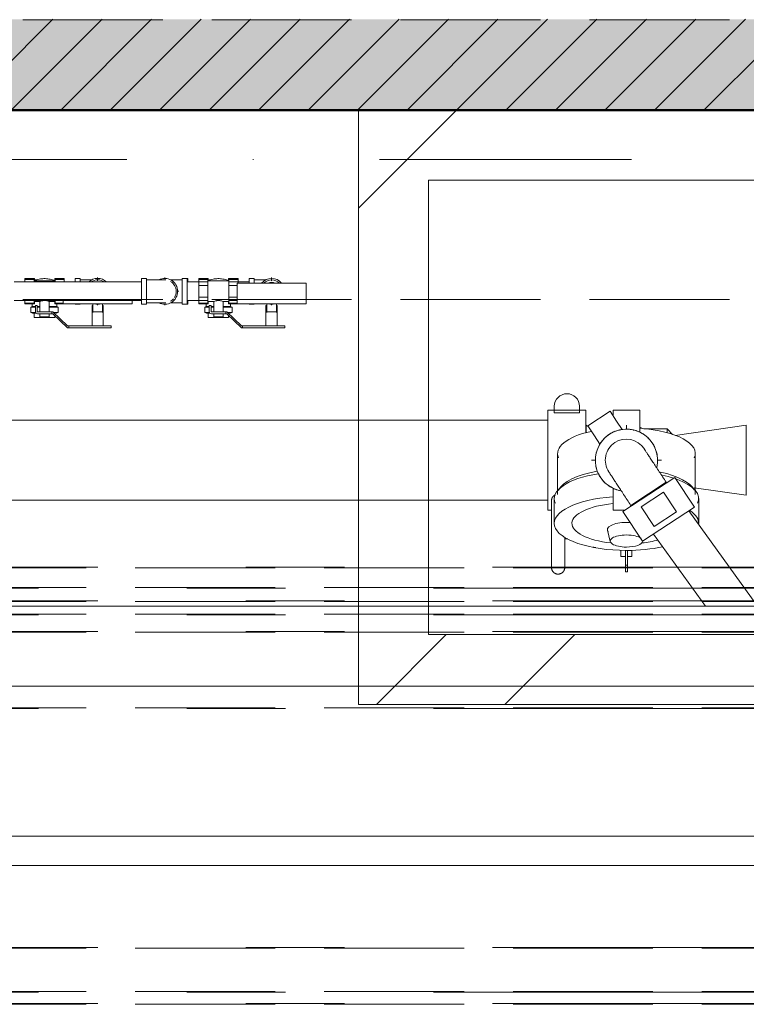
# Model space of a CAD drawing. Header units: centimetres. Extents: x -996 to 7161, y -1849 to 2591.
# Tile 17 of 49: x 1554 to 1658, y -350 to -209. Entities that reach past the tile are written whole.
import ezdxf
from ezdxf.enums import TextEntityAlignment as Align

# ---------------------------------------------------------------- set-up
doc = ezdxf.new("R2010")
doc.units = ezdxf.units.CM
doc.header["$LTSCALE"] = 0.1
doc.header["$MEASUREMENT"] = 0
for name, pattern in [('Krawędzie ukryte', [270, 200, -70]), ('Kropki i Kreski', [720, 360, -180, 0, -180]), ('Przerywana podwójnie', [1093.611073, 529.166651, -211.666656, 141.111112, -211.666656])]:
    doc.linetypes.add(name, pattern=pattern)
for name, color, linetype in [('2_instalacje pompownia.ISTN', 7, 'Continuous'), ('2_stropy.K_IR', 7, 'Continuous'), ('2_ściany wewnętrzne.ISTN', 7, 'Continuous'), ('3_opisy.K_IR', 7, 'Continuous'), ('3_pompownia.K_IR', 7, 'Continuous'), ('4_osie.ISTN', 7, 'Continuous'), ('5_opisy.K_IR', 7, 'Continuous')]:
    doc.layers.add(name, color=color, linetype=linetype)
doc.styles.add('GENERATED_STYLE_1', font='txt')
doc.dimstyles.new('GENERATED_STYLE__5', dxfattribs={"dimtxt": 0.18, "dimasz": 18.24, "dimexe": 0.18, "dimexo": 0.0625, "dimgap": 0.09, "dimtad": 0, "dimtih": 1, "dimtoh": 1, "dimdec": 4, "dimzin": 0, "dimdsep": 46, "dimcen": 0.09, "dimadec": 0, "dimazin": 0, "dimtfac": 1, "dimtdec": 4, "dimtmove": 0, "dimatfit": 3, "dimldrblk": 'ARROWHEAD_5', "dimfxl": 1, "dimtolj": 1, "dimtzin": 0, "dimarcsym": 0})

# ---------------------------------------------------------------- blocks, each defined once
blk = doc.blocks.new('Strop_12_1', base_point=(1602.63, -306.86))
at = {"layer": '2_stropy.K_IR', "linetype": 'Continuous', "lineweight": 0, "true_color": 0x00c600}
h = blk.add_hatch(dxfattribs=at)
h.set_pattern_fill('Podwójny_szraf_1_4_0001', color=92, style=0, pattern_type=2)
h.set_pattern_definition([(45, (0, 0), (-45.962, 45.962), []), (45, (-9.19, 9.19), (-45.962, 45.962), [])])
h.paths.add_polyline_path([(1602.63, -306.86), (1832.63, -306.86), (1832.63, -221.86), (1602.63, -221.86)])
h.paths.add_polyline_path([(1612.63, -231.86), (1822.63, -231.86), (1822.63, -296.86), (1612.63, -296.86)], flags=0)
at = {"layer": '2_stropy.K_IR', "color": 7, "linetype": 'Continuous', "lineweight": 9, "flags": 128}
for points in [[(1602.63, -306.86), (1832.63, -306.86), (1832.63, -221.86), (1602.63, -221.86)], [(1612.63, -231.86), (1822.63, -231.86), (1822.63, -296.86), (1612.63, -296.86)]]:
    blk.add_lwpolyline(points, close=True, dxfattribs=at)
blk = doc.blocks.new('Ściana_14_1', base_point=(1398.32, -221.86))
at = {"layer": '2_ściany wewnętrzne.ISTN', "linetype": 'Continuous', "lineweight": 0, "true_color": 0xffaaaa}
blk.add_hatch(color=21, dxfattribs=at).paths.add_polyline_path([(1398.32, -208.91), (1398.63, -208.91), (1398.63, -221.86), (1834.63, -221.86), (1834.63, -208.86), (1398.32, -208.86)])
h = blk.add_hatch(dxfattribs=at)
h.set_pattern_fill('Bloczki_ceramiczne_0001', color=21, style=0, pattern_type=2)
h.set_pattern_definition([(45, (0, 0), (-3.535534, 3.535534), [])])
h.paths.add_polyline_path([(1398.32, -208.91), (1398.63, -208.91), (1398.63, -221.86), (1834.63, -221.86), (1834.63, -208.86), (1398.32, -208.86)])
at = {"layer": '2_ściany wewnętrzne.ISTN', "color": 8, "linetype": 'Continuous', "lineweight": 50, "flags": 128}
blk.add_lwpolyline([(1398.63, -221.86), (1847.63, -221.86)], dxfattribs=at)
blk = doc.blocks.new('Standardowy znacznik osi[8]_1', base_point=(3832.51, -228.91))
at = {"layer": '4_osie.ISTN', "color": 252, "linetype": 'Kropki i Kreski', "lineweight": 0}
blk.add_line((3732.51, -228.91), (-339.9, -228.91), dxfattribs=at)
at = {"layer": '4_osie.ISTN', "color": 252, "lineweight": 0, "style": 'GENERATED_STYLE_1'}
for tag, p in [('AC_MarkerText_1_1', (-479.9, -226.91)), ('AC_MarkerText_1_0', (3872.51, -226.91))]:
    blk.add_attdef(tag, text='', height=35, rotation=360, dxfattribs=at).set_placement(p, align=Align.MIDDLE_CENTER)
blk = doc.blocks.new('Rura 22[12]_1', base_point=(2103.7, -301.92))
at = {"layer": '2_instalacje pompownia.ISTN', "color": 252, "linetype": 'Przerywana podwójnie', "lineweight": 15}
for p, q in [((1293.7, -296.42), (2103.7, -296.42)), ((2103.7, -307.42), (1293.7, -307.42))]:
    blk.add_line(p, q, dxfattribs=at)
at = {"layer": '2_instalacje pompownia.ISTN', "color": 252, "linetype": 'Krawędzie ukryte', "lineweight": 15}
for p, q in [((2103.7, -296.52), (1293.7, -296.52)), ((2103.7, -307.32), (1293.7, -307.32))]:
    blk.add_line(p, q, dxfattribs=at)
blk = doc.blocks.new('Rura 22[13]_1', base_point=(2103.7, -353.63))
at = {"layer": '2_instalacje pompownia.ISTN', "color": 252, "linetype": 'Przerywana podwójnie', "lineweight": 15}
blk.add_line((1293.7, -349.63), (2103.7, -349.63), dxfattribs=at)
at = {"layer": '2_instalacje pompownia.ISTN', "color": 252, "linetype": 'Krawędzie ukryte', "lineweight": 15}
blk.add_line((2103.7, -349.73), (1293.7, -349.73), dxfattribs=at)
blk = doc.blocks.new('Rura 22[16]_1', base_point=(2103.7, -293.04))
at = {"layer": '2_instalacje pompownia.ISTN', "color": 252, "linetype": 'Przerywana podwójnie', "lineweight": 15}
for p, q in [((1293.7, -292.04), (2103.7, -292.04)), ((2103.7, -294.04), (1293.7, -294.04))]:
    blk.add_line(p, q, dxfattribs=at)
at = {"layer": '2_instalacje pompownia.ISTN', "color": 252, "linetype": 'Krawędzie ukryte', "lineweight": 15}
for p, q in [((2103.7, -292.14), (1293.7, -292.14)), ((2103.7, -293.94), (1293.7, -293.94))]:
    blk.add_line(p, q, dxfattribs=at)
blk = doc.blocks.new('Rura 22[17]_1', base_point=(2103.7, -288.7))
at = {"layer": '2_instalacje pompownia.ISTN', "color": 252, "linetype": 'Przerywana podwójnie', "lineweight": 15}
for p, q in [((1293.7, -287.2), (2103.7, -287.2)), ((2103.7, -290.2), (1293.7, -290.2))]:
    blk.add_line(p, q, dxfattribs=at)
at = {"layer": '2_instalacje pompownia.ISTN', "color": 252, "linetype": 'Krawędzie ukryte', "lineweight": 15}
for p, q in [((2103.7, -287.3), (1293.7, -287.3)), ((2103.7, -290.1), (1293.7, -290.1))]:
    blk.add_line(p, q, dxfattribs=at)
blk = doc.blocks.new('Rura 22[18]_1', base_point=(2103.7, -344.8))
at = {"layer": '2_instalacje pompownia.ISTN', "color": 252, "linetype": 'Przerywana podwójnie', "lineweight": 15}
for p, q in [((1293.7, -341.6), (2103.7, -341.6)), ((2103.7, -348), (1293.7, -348))]:
    blk.add_line(p, q, dxfattribs=at)
at = {"layer": '2_instalacje pompownia.ISTN', "color": 252, "linetype": 'Krawędzie ukryte', "lineweight": 15}
for p, q in [((2103.7, -341.7), (1293.7, -341.7)), ((2103.7, -347.9), (1293.7, -347.9))]:
    blk.add_line(p, q, dxfattribs=at)
blk = doc.blocks.new('ARROWHEAD_5')
at = {"linetype": 'Continuous', "lineweight": 0}
blk.add_hatch(color=0, dxfattribs=at).paths.add_polyline_path([(-1, 0.2679), (0, 0), (-1, -0.2679)])
at = {"color": 0, "linetype": 'Continuous', "lineweight": 0}
blk.add_line((0, 0), (-1, 0), dxfattribs=at)

msp = doc.modelspace()

# ---------------------------------------------------------------- linework, layer by layer
at = {"layer": '3_opisy.K_IR', "color": 252, "linetype": 'Krawędzie ukryte', "lineweight": 15}
for points in [[(3518.63, -208.91), (858.63, -208.91)], [(3518.63, -248.91), (858.63, -248.91)]]:
    msp.add_lwpolyline(points, dxfattribs=at)
at = {"layer": '3_pompownia.K_IR', "color": 7, "linetype": 'Continuous', "lineweight": 0}
for p, q in [((1571.61, -246.42), (1553.39, -246.42)), ((1554.94, -246.06), (1554.94, -245.95)), ((1556.29, -245.95), (1554.94, -245.95)), ((1554.94, -246.43), (1554.94, -246.06)), ((1554.94, -246.06), (1556.24, -246.06)), ((1556.24, -246.06), (1556.24, -246.43)), ((1559.24, -246.28), (1556.24, -246.28)), ((1556.29, -245.95), (1556.29, -246.28)), ((1559.19, -246.28), (1559.19, -245.95)), ((1559.19, -245.95), (1560.54, -245.95)), ((1559.24, -246.42), (1559.24, -246.06)), ((1559.24, -246.06), (1560.54, -246.06)), ((1560.54, -245.95), (1560.54, -246.06)), ((1560.54, -246.06), (1560.54, -246.42)), ((1562.82, -245.91), (1562.13, -245.91)), ((1562.13, -245.91), (1562.13, -246.42)), ((1562.82, -246.42), (1562.82, -245.91)), ((1564.5, -246.12), (1562.82, -246.12)), ((1565.33, -245.91), (1565.33, -245.76)), ((1565.33, -246.28), (1565.33, -245.76)), ((1565.33, -245.91), (1565.33, -245.76)), ((1572.3, -245.91), (1571.61, -245.91)), ((1571.61, -245.91), (1571.61, -247.76)), ((1572.3, -247.76), (1572.3, -245.91)), ((1574.91, -245.91), (1574.91, -245.76)), ((1574.91, -245.91), (1574.91, -245.76)), ((1577.42, -246.12), (1575.74, -246.12)), ((1578.11, -245.91), (1577.42, -245.91)), ((1577.42, -245.91), (1577.42, -247.76)), ((1578.21, -245.91), (1578.11, -245.91)), ((1578.11, -247.76), (1578.11, -245.91)), ((1581.09, -246.42), (1578.11, -246.42)), ((1578.21, -246.42), (1578.21, -245.91)), ((1579.79, -246.06), (1579.79, -245.95)), ((1581.14, -245.95), (1579.79, -245.95)), ((1579.79, -246.91), (1579.79, -246.06)), ((1579.79, -246.06), (1581.09, -246.06)), ((1581.09, -246.06), (1581.09, -246.91)), ((1584.09, -246.28), (1581.09, -246.28)), ((1581.14, -245.95), (1581.14, -246.28)), ((1584.04, -246.28), (1584.04, -245.95)), ((1584.04, -245.95), (1585.39, -245.95)), ((1584.09, -246.91), (1584.09, -246.06)), ((1584.09, -246.06), (1585.39, -246.06)), ((1586.99, -246.42), (1584.09, -246.42)), ((1585.39, -245.95), (1585.39, -246.06)), ((1585.39, -246.06), (1585.39, -246.58)), ((1587.68, -245.91), (1586.99, -245.91)), ((1586.99, -245.91), (1586.99, -246.58)), ((1587.68, -246.58), (1587.68, -245.91)), ((1589.36, -246.12), (1587.68, -246.12)), ((1590.19, -245.91), (1590.19, -245.76)), ((1590.19, -246.28), (1590.19, -245.76)), ((1590.19, -245.91), (1590.19, -245.76)), ((1571.61, -247.76), (1571.61, -249.61)), ((1572.3, -249.61), (1572.3, -247.76)), ((1576.76, -247.76), (1576.91, -247.76)), ((1577.42, -247.76), (1577.42, -249.61)), ((1578.11, -249.61), (1578.11, -247.76)), ((1579.79, -248.61), (1579.79, -246.91)), ((1579.79, -246.91), (1581.09, -246.91)), ((1581.09, -246.91), (1581.09, -247.75)), ((1581.09, -247.76), (1581.09, -248.61)), ((1584.09, -247.75), (1584.09, -246.91)), ((1584.09, -246.91), (1585.26, -246.91)), ((1584.09, -248.61), (1584.09, -247.76)), ((1595.12, -246.58), (1585.26, -246.58)), ((1585.26, -246.58), (1585.26, -249.53)), ((1595.12, -249.53), (1595.12, -246.58)), ((1553.39, -249.09), (1571.61, -249.09)), ((1554.94, -249.46), (1554.94, -249.09)), ((1556.24, -249.08), (1556.24, -249.46)), ((1556.24, -249.23), (1557.06, -249.23)), ((1556.29, -249.23), (1556.29, -249.56)), ((1557.06, -249.23), (1557.06, -250.71)), ((1558.41, -249.23), (1559.24, -249.23)), ((1558.41, -250.71), (1558.41, -249.23)), ((1559.19, -249.56), (1559.19, -249.23)), ((1559.24, -249.46), (1559.24, -249.09)), ((1560.41, -249.09), (1560.41, -249.53)), ((1570.26, -249.53), (1570.26, -249.09)), ((1578.11, -249.09), (1581.09, -249.09)), ((1578.21, -249.61), (1578.21, -249.09)), ((1579.79, -249.46), (1579.79, -248.61)), ((1579.79, -248.61), (1581.09, -248.61)), ((1581.09, -248.61), (1581.09, -249.46)), ((1581.09, -249.23), (1581.92, -249.23)), ((1581.14, -249.23), (1581.14, -249.56)), ((1581.92, -249.23), (1581.92, -250.71)), ((1583.27, -249.23), (1584.09, -249.23)), ((1583.27, -250.71), (1583.27, -249.23)), ((1584.04, -249.56), (1584.04, -249.23)), ((1584.09, -249.46), (1584.09, -248.61)), ((1584.09, -248.61), (1585.26, -248.61)), ((1584.09, -249.09), (1585.26, -249.09)), ((1554.94, -249.46), (1556.24, -249.46)), ((1554.94, -249.56), (1554.94, -249.46)), ((1554.94, -249.56), (1556.29, -249.56)), ((1555.99, -249.91), (1555.79, -250.03)), ((1555.79, -250.03), (1555.79, -250.81)), ((1555.79, -250.03), (1556.42, -250.03)), ((1555.99, -249.56), (1555.99, -249.91)), ((1556.38, -249.91), (1555.99, -249.91)), ((1556.69, -249.81), (1556.44, -249.81)), ((1556.44, -249.81), (1556.44, -250.66)), ((1556.64, -250.03), (1557.01, -250.03)), ((1557.02, -249.91), (1556.65, -249.91)), ((1556.69, -250.66), (1556.69, -249.81)), ((1559.48, -249.91), (1558.45, -249.91)), ((1558.46, -250.03), (1559.68, -250.03)), ((1560.54, -249.56), (1559.19, -249.56)), ((1559.24, -249.46), (1560.41, -249.46)), ((1559.48, -249.91), (1559.48, -249.56)), ((1559.68, -250.03), (1559.48, -249.91)), ((1559.68, -250.81), (1559.68, -250.03)), ((1560.41, -249.53), (1570.26, -249.53)), ((1562.13, -249.54), (1562.13, -249.61)), ((1562.13, -249.61), (1562.82, -249.61)), ((1562.82, -249.61), (1562.82, -249.54)), ((1564.53, -250.66), (1564.53, -249.81)), ((1564.67, -249.81), (1564.53, -249.81)), ((1564.66, -249.53), (1564.66, -250.81)), ((1565.33, -249.76), (1565.33, -249.53)), ((1565.33, -249.76), (1565.33, -249.61)), ((1565.33, -249.76), (1565.33, -249.61)), ((1566.13, -249.81), (1565.99, -249.81)), ((1566.01, -250.81), (1566.01, -249.53)), ((1566.13, -249.81), (1566.13, -250.66)), ((1571.61, -249.61), (1572.3, -249.61)), ((1574.91, -249.76), (1574.91, -249.61)), ((1574.91, -249.76), (1574.91, -249.61)), ((1575.74, -249.4), (1577.42, -249.4)), ((1577.42, -249.61), (1578.11, -249.61)), ((1578.11, -249.61), (1578.21, -249.61)), ((1579.79, -249.46), (1581.09, -249.46)), ((1579.79, -249.56), (1579.79, -249.46)), ((1579.79, -249.56), (1581.14, -249.56)), ((1580.85, -249.91), (1580.64, -250.03)), ((1580.64, -250.03), (1580.64, -250.81)), ((1580.64, -250.03), (1581.28, -250.03)), ((1580.85, -249.56), (1580.85, -249.91)), ((1581.24, -249.91), (1580.85, -249.91)), ((1581.54, -249.81), (1581.29, -249.81)), ((1581.29, -249.81), (1581.29, -250.66)), ((1581.49, -250.03), (1581.87, -250.03)), ((1581.87, -249.91), (1581.51, -249.91)), ((1581.54, -250.66), (1581.54, -249.81)), ((1584.33, -249.91), (1583.31, -249.91)), ((1583.32, -250.03), (1584.54, -250.03)), ((1585.39, -249.56), (1584.04, -249.56)), ((1584.09, -249.46), (1585.26, -249.46)), ((1584.33, -249.91), (1584.33, -249.56)), ((1584.54, -250.03), (1584.33, -249.91)), ((1584.54, -250.81), (1584.54, -250.03)), ((1585.26, -249.53), (1595.12, -249.53)), ((1586.99, -249.54), (1586.99, -249.61)), ((1586.99, -249.61), (1587.68, -249.61)), ((1587.68, -249.61), (1587.68, -249.54)), ((1589.39, -250.66), (1589.39, -249.81)), ((1589.53, -249.81), (1589.39, -249.81)), ((1589.52, -249.53), (1589.52, -250.81)), ((1590.19, -249.76), (1590.19, -249.53)), ((1590.19, -249.76), (1590.19, -249.61)), ((1590.19, -249.76), (1590.19, -249.61)), ((1590.99, -249.81), (1590.85, -249.81)), ((1590.87, -250.81), (1590.87, -249.53)), ((1590.99, -249.81), (1590.99, -250.66)), ((1555.79, -250.81), (1556.27, -250.97)), ((1555.79, -250.81), (1556.46, -250.81)), ((1556.27, -251.51), (1556.27, -250.9)), ((1557.74, -251.51), (1556.27, -251.51)), ((1558.79, -250.71), (1556.74, -250.71)), ((1556.74, -250.96), (1558.79, -250.96)), ((1557.06, -250.96), (1557.06, -251.41)), ((1557.06, -251.41), (1558.41, -251.41)), ((1557.74, -251.41), (1557.74, -251.51)), ((1559.2, -251.51), (1557.74, -251.51)), ((1558.41, -251.41), (1558.41, -250.96)), ((1558.94, -250.71), (1558.79, -250.71)), ((1558.79, -250.71), (1558.79, -250.96)), ((1558.79, -250.96), (1558.79, -250.71)), ((1558.79, -250.96), (1558.94, -250.96)), ((1561.04, -252.71), (1558.94, -250.71)), ((1558.94, -250.96), (1561.04, -252.96)), ((1559.06, -250.81), (1559.68, -250.81)), ((1559.2, -251.2), (1559.2, -251.51)), ((1559.21, -250.97), (1559.68, -250.81)), ((1564.53, -250.71), (1564.53, -250.66)), ((1564.53, -252.71), (1564.53, -250.71)), ((1566.13, -250.71), (1564.53, -250.71)), ((1566.13, -250.66), (1566.13, -250.71)), ((1566.13, -250.71), (1566.13, -252.71)), ((1580.64, -250.81), (1581.13, -250.97)), ((1580.64, -250.81), (1581.31, -250.81)), ((1581.13, -251.51), (1581.13, -250.9)), ((1582.59, -251.51), (1581.13, -251.51)), ((1583.64, -250.71), (1581.59, -250.71)), ((1581.59, -250.96), (1583.64, -250.96)), ((1581.92, -250.96), (1581.92, -251.41)), ((1581.92, -251.41), (1583.27, -251.41)), ((1582.59, -251.41), (1582.59, -251.51)), ((1584.05, -251.51), (1582.59, -251.51)), ((1583.27, -251.41), (1583.27, -250.96)), ((1583.79, -250.71), (1583.64, -250.71)), ((1583.64, -250.71), (1583.64, -250.96)), ((1583.64, -250.96), (1583.64, -250.71)), ((1583.64, -250.96), (1583.79, -250.96)), ((1585.9, -252.71), (1583.79, -250.71)), ((1583.79, -250.96), (1585.9, -252.96)), ((1583.92, -250.81), (1584.54, -250.81)), ((1584.05, -250.97), (1584.54, -250.81)), ((1584.05, -251.2), (1584.05, -251.51)), ((1589.39, -250.71), (1589.39, -250.66)), ((1589.39, -252.71), (1589.39, -250.71)), ((1590.99, -250.71), (1589.39, -250.71)), ((1590.99, -250.66), (1590.99, -250.71)), ((1590.99, -250.71), (1590.99, -252.71)), ((1561.19, -252.71), (1561.04, -252.71)), ((1561.04, -252.96), (1561.19, -252.96)), ((1561.19, -252.96), (1561.19, -252.71)), ((1567.24, -252.71), (1561.19, -252.71)), ((1561.19, -252.71), (1561.19, -252.96)), ((1561.19, -252.96), (1567.24, -252.96)), ((1567.24, -252.96), (1567.24, -252.71)), ((1586.05, -252.71), (1585.9, -252.71)), ((1585.9, -252.96), (1586.05, -252.96)), ((1586.05, -252.96), (1586.05, -252.71)), ((1592.09, -252.71), (1586.05, -252.71)), ((1586.05, -252.71), (1586.05, -252.96)), ((1586.05, -252.96), (1592.09, -252.96)), ((1592.09, -252.96), (1592.09, -252.71)), ((1630.59, -264.2), (1630.59, -265.15)), ((1634.2, -265.15), (1634.2, -264.2)), ((1635.1, -264.77), (1629.69, -264.77)), ((1629.69, -279.07), (1629.69, -264.77)), ((1630.59, -265.15), (1634.2, -265.15)), ((1635.1, -264.77), (1635.1, -267.98)), ((1638.57, -264.9), (1635.39, -266.99)), ((1639.5, -266.32), (1638.57, -264.9)), ((1642.81, -264.77), (1639, -264.77)), ((1639, -264.77), (1639, -265.55)), ((1642.81, -266.47), (1642.81, -264.77)), ((1629.69, -266.21), (1542.28, -266.21)), ((1635.43, -267.07), (1635.15, -266.92)), ((1635.15, -266.92), (1635.15, -267.9)), ((1635.39, -266.99), (1636.32, -268.41)), ((1639.5, -266.32), (1640.29, -267.52)), ((1640.91, -267.51), (1640.91, -266.92)), ((1642.81, -266.47), (1642.81, -267.91)), ((1646.71, -267.42), (1643.39, -267.42)), ((1647.49, -268.24), (1646.71, -267.42)), ((1646.71, -267.42), (1646.71, -267.99)), ((1658.01, -266.92), (1647.85, -268.4)), ((1658.01, -266.92), (1658.01, -276.92)), ((1637.11, -269.61), (1636.32, -268.41)), ((1631.06, -270.95), (1631.06, -276.83)), ((1650.75, -276.83), (1650.75, -270.95)), ((1635.91, -271.92), (1636.49, -271.92)), ((1645.33, -271.92), (1645.91, -271.92)), ((1647.84, -274.39), (1644.13, -276.83)), ((1650.63, -278.63), (1647.84, -274.39)), ((1631.54, -275.7), (1631.08, -276.23)), ((1639, -277.38), (1639, -275.94)), ((1646.58, -275.07), (1644.06, -276.72)), ((1644.06, -276.72), (1646.58, -275.07)), ((1646.65, -275.17), (1646.58, -275.07)), ((1650.73, -276.23), (1650.28, -275.7)), ((1650.6, -275.85), (1658.01, -276.92)), ((1630.59, -277.41), (1630.59, -280.95)), ((1639, -277.38), (1639, -279.07)), ((1644.13, -276.83), (1640.41, -279.27)), ((1644.06, -276.72), (1641.54, -278.38)), ((1641.54, -278.38), (1644.06, -276.72)), ((1646.18, -276.49), (1643, -278.58)), ((1648.04, -279.32), (1646.18, -276.49)), ((1651.23, -280.95), (1651.23, -277.41)), ((1542.28, -277.64), (1629.69, -277.64)), ((1641.54, -278.38), (1641.61, -278.48)), ((1643, -278.58), (1644.86, -281.41)), ((1646.92, -281.07), (1650.63, -278.63)), ((1629.69, -279.07), (1630.19, -279.07)), ((1639, -279.07), (1640.71, -279.07)), ((1640.41, -279.27), (1643.2, -283.51)), ((1644.86, -281.41), (1648.04, -279.32)), ((1659.65, -292.79), (1649.83, -279.16)), ((1643.2, -283.51), (1646.92, -281.07)), ((1638.19, -281.93), (1638.6, -283.55)), ((1644.79, -282.47), (1652.22, -292.79)), ((1632.09, -283.14), (1632.55, -283.14)), ((1636.2, -284.4), (1636.2, -284.32)), ((1636.53, -284.4), (1636.2, -284.4)), ((1640.12, -284.76), (1640.12, -285.67)), ((1640.12, -285.67), (1640.7, -285.67)), ((1640.75, -286.94), (1640.75, -284.8)), ((1641.07, -284.8), (1641.07, -286.94)), ((1641.11, -285.67), (1641.69, -285.67)), ((1641.69, -285.67), (1641.69, -284.76)), ((1640.75, -287.89), (1640.75, -286.94)), ((1641.07, -286.94), (1640.75, -286.94)), ((1641.07, -286.94), (1641.07, -287.89)), ((1641.07, -287.89), (1640.75, -287.89)), ((2038.11, -292.79), (1521.1, -292.79)), ((1521.1, -304.22), (2038.11, -304.22)), ((1840.1, -325.68), (1547.3, -325.68)), ((1547.3, -329.9), (1840.1, -329.9))]:
    msp.add_line(p, q, dxfattribs=at)
at = {"layer": '3_pompownia.K_IR', "color": 7, "linetype": 'Continuous', "lineweight": 0, "flags": 128}
for points in [[(1556.29, -246.2), (1556.45, -246.14), (1556.62, -246.1), (1556.79, -246.06), (1556.96, -246.02), (1557.14, -245.99), (1557.31, -245.97), (1557.49, -245.96), (1557.66, -245.95), (1557.84, -245.95), (1558.01, -245.96), (1558.19, -245.98), (1558.36, -246), (1558.54, -246.03), (1558.71, -246.06), (1558.88, -246.1), (1559.05, -246.15), (1559.19, -246.2)], [(1574.91, -246.12), (1574.9, -246.12), (1574.9, -246.12), (1574.89, -246.12), (1574.87, -246.12), (1574.85, -246.12), (1574.83, -246.12), (1574.8, -246.12), (1574.77, -246.12), (1574.74, -246.12), (1574.7, -246.12), (1574.66, -246.12), (1574.61, -246.12), (1574.56, -246.12), (1574.51, -246.12), (1574.45, -246.12), (1574.39, -246.12), (1574.32, -246.12), (1574.26, -246.12), (1574.19, -246.12), (1574.11, -246.12), (1574.04, -246.12), (1573.96, -246.12), (1573.88, -246.12), (1573.79, -246.12), (1573.71, -246.12), (1573.62, -246.12), (1573.53, -246.12), (1573.43, -246.12), (1573.34, -246.12), (1573.24, -246.12), (1573.14, -246.12), (1573.04, -246.12), (1572.94, -246.12), (1572.84, -246.12), (1572.74, -246.12), (1572.64, -246.12), (1572.53, -246.12), (1572.43, -246.12), (1572.32, -246.12), (1572.3, -246.12)], [(1581.14, -246.2), (1581.31, -246.14), (1581.48, -246.1), (1581.65, -246.06), (1581.82, -246.02), (1581.99, -245.99), (1582.17, -245.97), (1582.34, -245.96), (1582.52, -245.95), (1582.7, -245.95), (1582.87, -245.96), (1583.05, -245.98), (1583.22, -246), (1583.39, -246.03), (1583.56, -246.06), (1583.74, -246.1), (1583.9, -246.15), (1584.04, -246.2)], [(1557.06, -249.23), (1557.1, -249.21), (1557.22, -249.17), (1557.3, -249.14), (1557.4, -249.11), (1557.45, -249.1), (1557.5, -249.09)], [(1557.95, -249.09), (1558.05, -249.11), (1558.11, -249.12), (1558.17, -249.14), (1558.27, -249.17), (1558.35, -249.2), (1558.41, -249.23)], [(1581.92, -249.23), (1581.96, -249.21), (1582.08, -249.17), (1582.16, -249.14), (1582.25, -249.11), (1582.31, -249.1), (1582.36, -249.09), (1582.47, -249.07), (1582.55, -249.07), (1582.62, -249.07), (1582.7, -249.07), (1582.77, -249.08), (1582.91, -249.11), (1582.97, -249.12), (1583.03, -249.14), (1583.13, -249.17), (1583.2, -249.2), (1583.27, -249.23)], [(1572.3, -249.4), (1572.4, -249.4), (1572.5, -249.4), (1572.61, -249.4), (1572.71, -249.4), (1572.81, -249.4), (1572.92, -249.4), (1573.02, -249.4), (1573.12, -249.4), (1573.21, -249.4), (1573.31, -249.4), (1573.41, -249.4), (1573.5, -249.4), (1573.59, -249.4), (1573.68, -249.4), (1573.77, -249.4), (1573.85, -249.4), (1573.94, -249.4), (1574.02, -249.4), (1574.09, -249.4), (1574.17, -249.4), (1574.24, -249.4), (1574.31, -249.4), (1574.37, -249.4), (1574.43, -249.4), (1574.49, -249.4), (1574.55, -249.4), (1574.6, -249.4), (1574.64, -249.4), (1574.69, -249.4), (1574.73, -249.4), (1574.76, -249.4), (1574.8, -249.4), (1574.82, -249.4), (1574.85, -249.4), (1574.87, -249.4), (1574.88, -249.4), (1574.89, -249.4), (1574.9, -249.4), (1574.91, -249.4)], [(1556.27, -250.9), (1556.62, -250.95)], [(1556.88, -250.97), (1557.01, -250.97)], [(1558.46, -250.97), (1558.59, -250.97)], [(1581.13, -250.9), (1581.48, -250.95)], [(1581.73, -250.97), (1581.87, -250.97)], [(1583.31, -250.97), (1583.45, -250.97)], [(1646.58, -275.07), (1646.45, -274.87), (1646.33, -274.68), (1646.2, -274.49), (1646.08, -274.3), (1645.95, -274.11), (1645.83, -273.93), (1645.71, -273.74), (1645.59, -273.56), (1645.47, -273.38), (1645.35, -273.2), (1645.24, -273.02), (1645.12, -272.85), (1645.01, -272.68), (1644.91, -272.52), (1644.8, -272.36), (1644.7, -272.2), (1644.6, -272.05), (1644.5, -271.9), (1644.41, -271.76), (1644.32, -271.62), (1644.23, -271.49), (1644.15, -271.37), (1644.07, -271.25), (1644, -271.14), (1643.93, -271.03), (1643.86, -270.93), (1643.8, -270.83), (1643.74, -270.75), (1643.69, -270.67), (1643.64, -270.59), (1643.6, -270.53), (1643.56, -270.47), (1643.53, -270.42), (1643.5, -270.37), (1643.47, -270.34), (1643.45, -270.31), (1643.44, -270.29), (1643.43, -270.27), (1643.43, -270.27)], [(1638.39, -273.58), (1638.39, -273.58), (1638.4, -273.59), (1638.41, -273.61), (1638.43, -273.64), (1638.45, -273.68), (1638.48, -273.72), (1638.51, -273.77), (1638.55, -273.82), (1638.59, -273.89), (1638.63, -273.96), (1638.69, -274.04), (1638.74, -274.12), (1638.8, -274.21), (1638.87, -274.31), (1638.94, -274.42), (1639.01, -274.53), (1639.09, -274.65), (1639.17, -274.77), (1639.25, -274.9), (1639.34, -275.03), (1639.43, -275.18), (1639.53, -275.32), (1639.63, -275.47), (1639.73, -275.63), (1639.83, -275.79), (1639.94, -275.95), (1640.05, -276.12), (1640.16, -276.29), (1640.28, -276.46), (1640.39, -276.64), (1640.51, -276.82), (1640.63, -277), (1640.75, -277.19), (1640.88, -277.37), (1641, -277.56), (1641.13, -277.75), (1641.25, -277.94), (1641.38, -278.13), (1641.5, -278.33), (1641.54, -278.38)], [(1630.19, -277.73), (1630.19, -277.69), (1630.19, -277.65), (1630.19, -277.61), (1630.2, -277.58), (1630.21, -277.54), (1630.22, -277.5), (1630.23, -277.46), (1630.24, -277.43), (1630.25, -277.39), (1630.26, -277.36), (1630.28, -277.32), (1630.3, -277.29), (1630.31, -277.25), (1630.33, -277.22), (1630.35, -277.19), (1630.38, -277.16), (1630.4, -277.13), (1630.42, -277.1), (1630.45, -277.07), (1630.48, -277.04), (1630.5, -277.02), (1630.53, -276.99), (1630.56, -276.97), (1630.59, -276.95), (1630.63, -276.93), (1630.66, -276.91), (1630.69, -276.89), (1630.73, -276.87)], [(1630.19, -278.14), (1630.19, -278.07), (1630.19, -278), (1630.19, -277.94), (1630.19, -277.89), (1630.19, -277.84), (1630.19, -277.81), (1630.19, -277.78), (1630.19, -277.75), (1630.19, -277.74), (1630.19, -277.73), (1630.19, -277.73)], [(1630.19, -277.73), (1630.19, -277.73), (1630.19, -277.74), (1630.19, -277.76), (1630.19, -277.79), (1630.19, -277.82), (1630.19, -277.86), (1630.19, -277.91), (1630.19, -277.97), (1630.19, -278.03), (1630.19, -278.1), (1630.19, -278.18), (1630.19, -278.27), (1630.19, -278.36), (1630.19, -278.46), (1630.19, -278.56), (1630.19, -278.67), (1630.19, -278.79), (1630.19, -278.91), (1630.19, -279.04), (1630.19, -279.17), (1630.19, -279.31), (1630.19, -279.46), (1630.19, -279.61), (1630.19, -279.76), (1630.19, -279.92), (1630.19, -280.08), (1630.19, -280.25), (1630.19, -280.42), (1630.19, -280.59), (1630.19, -280.76), (1630.19, -280.94), (1630.19, -281.12), (1630.19, -281.31), (1630.19, -281.49), (1630.19, -281.68), (1630.19, -281.87), (1630.19, -282.06), (1630.19, -282.25), (1630.19, -282.44), (1630.19, -282.63), (1630.19, -282.82), (1630.19, -283.01), (1630.19, -283.2), (1630.19, -283.39), (1630.19, -283.57), (1630.19, -283.76), (1630.19, -283.94), (1630.19, -284.12), (1630.19, -284.3), (1630.19, -284.47), (1630.19, -284.64), (1630.19, -284.81), (1630.19, -284.98), (1630.19, -285.14), (1630.19, -285.29), (1630.19, -285.44), (1630.19, -285.59), (1630.19, -285.73), (1630.19, -285.87), (1630.19, -286), (1630.19, -286.13), (1630.19, -286.25), (1630.19, -286.36), (1630.19, -286.47), (1630.19, -286.57), (1630.19, -286.67), (1630.19, -286.75), (1630.19, -286.84), (1630.19, -286.91), (1630.19, -286.98), (1630.19, -287.04), (1630.19, -287.09), (1630.19, -287.14), (1630.19, -287.17), (1630.19, -287.21), (1630.19, -287.23), (1630.19, -287.24), (1630.19, -287.25), (1630.19, -287.25)], [(1632.09, -287.25), (1632.09, -287.25), (1632.09, -287.24), (1632.09, -287.22), (1632.09, -287.19), (1632.09, -287.16), (1632.09, -287.12), (1632.09, -287.07), (1632.09, -287.01), (1632.09, -286.95), (1632.09, -286.88), (1632.09, -286.8), (1632.09, -286.71), (1632.09, -286.62), (1632.09, -286.53), (1632.09, -286.42), (1632.09, -286.31), (1632.09, -286.19), (1632.09, -286.07), (1632.09, -285.94), (1632.09, -285.81), (1632.09, -285.67), (1632.09, -285.52), (1632.09, -285.38), (1632.09, -285.22), (1632.09, -285.06), (1632.09, -284.9), (1632.09, -284.74), (1632.09, -284.57), (1632.09, -284.39), (1632.09, -284.22), (1632.09, -284.04), (1632.09, -283.86), (1632.09, -283.67), (1632.09, -283.49), (1632.09, -283.3), (1632.09, -283.11), (1632.09, -282.93)], [(1630.19, -287.25), (1630.19, -287.25), (1630.19, -287.24), (1630.19, -287.22), (1630.19, -287.19), (1630.19, -287.16), (1630.19, -287.12), (1630.19, -287.07), (1630.19, -287.01), (1630.19, -286.95), (1630.19, -286.88)], [(1632.09, -287.25), (1632.09, -287.29), (1632.09, -287.33), (1632.09, -287.37), (1632.08, -287.4), (1632.07, -287.44), (1632.07, -287.48), (1632.06, -287.52), (1632.04, -287.55), (1632.03, -287.59), (1632.02, -287.62), (1632, -287.66), (1631.99, -287.69), (1631.97, -287.73), (1631.95, -287.76), (1631.93, -287.79), (1631.9, -287.82), (1631.88, -287.85), (1631.86, -287.88), (1631.83, -287.91), (1631.8, -287.94), (1631.78, -287.96), (1631.75, -287.99), (1631.72, -288.01), (1631.69, -288.03), (1631.66, -288.05), (1631.62, -288.07), (1631.59, -288.09), (1631.56, -288.11), (1631.52, -288.13), (1631.49, -288.14), (1631.45, -288.15), (1631.41, -288.17), (1631.38, -288.18), (1631.34, -288.18), (1631.3, -288.19), (1631.26, -288.2), (1631.23, -288.2), (1631.19, -288.2), (1631.15, -288.21), (1631.11, -288.2), (1631.07, -288.2), (1631.04, -288.2), (1631, -288.19), (1630.96, -288.19), (1630.92, -288.18), (1630.89, -288.17), (1630.85, -288.16), (1630.81, -288.15), (1630.78, -288.13), (1630.74, -288.12), (1630.71, -288.1), (1630.68, -288.08), (1630.64, -288.07), (1630.61, -288.04), (1630.58, -288.02), (1630.55, -288), (1630.52, -287.98), (1630.49, -287.95), (1630.46, -287.92), (1630.44, -287.9), (1630.41, -287.87), (1630.39, -287.84), (1630.37, -287.81), (1630.34, -287.78), (1630.32, -287.74), (1630.31, -287.71), (1630.29, -287.68), (1630.27, -287.64), (1630.26, -287.61), (1630.24, -287.57), (1630.23, -287.54), (1630.22, -287.5), (1630.21, -287.46), (1630.2, -287.42), (1630.2, -287.39), (1630.19, -287.35), (1630.19, -287.31), (1630.19, -287.27), (1630.19, -287.25)], [(1632.09, -286.84), (1632.09, -286.91), (1632.09, -286.98), (1632.09, -287.04), (1632.09, -287.09), (1632.09, -287.14), (1632.09, -287.17), (1632.09, -287.21), (1632.09, -287.23), (1632.09, -287.24), (1632.09, -287.25), (1632.09, -287.25)]]:
    msp.add_lwpolyline(points, dxfattribs=at)
at = {"layer": '3_pompownia.K_IR', "color": 7, "linetype": 'Continuous', "lineweight": 0}
for centre, radius, start, end in [((1565.33, -247.76), 1.85, 46.2935, 133.7065), ((1565.33, -247.76), 1.64, 55.0054, 124.9946), ((1574.91, -247.76), 1.85, 0, 117.8787), ((1574.91, -247.76), 1.64, 83.5439, 94.2618), ((1574.91, -247.76), 1.64, 0, 60), ((1590.19, -247.76), 1.85, 39.702, 140.298), ((1590.19, -247.76), 1.64, 45.7577, 134.2423), ((1574.91, -247.76), 1.85, 242.7476, 0), ((1574.91, -247.76), 1.64, 328.3814, 0), ((1590.19, -247.76), 1.29, 66.4772, 113.5228), ((1574.91, -247.76), 1.64, 300, 320), ((1565.33, -247.76), 1.85, 255, 285), ((1574.91, -247.76), 1.64, 265.3011, 276.4561), ((1590.19, -247.76), 1.85, 255, 285), ((1556.74, -250.66), 0.3, 180, 270), ((1556.74, -250.66), 0.05, 180, 270), ((1581.59, -250.66), 0.3, 180, 270), ((1581.59, -250.66), 0.05, 180, 270), ((1632.4, -264.2), 1.8, 0, 180), ((1640.91, -271.92), 4.45, 346.2248, 123.2915), ((1640.91, -271.92), 4.45, 97.9145, 104.8395), ((1640.91, -271.92), 4.45, 99.1368, 102.0509), ((1640.91, -271.92), 4.44, 96.7598, 100.2916), ((1640.91, -271.92), 4.45, 90, 91.8367), ((1640.91, -271.92), 4.44, 90, 91.6589), ((1640.91, -271.92), 4.45, 84.1368, 90), ((1640.91, -271.92), 4.44, 80.974, 90), ((1640.91, -271.92), 5.08, 63.1203, 67.7755), ((1640.91, -271.92), 4.45, 123.2915, 260.3582), ((1640.91, -271.92), 4.45, 123.2915, 137.2601), ((1640.91, -271.92), 4.45, 135.4502, 136.6589), ((1640.91, -271.92), 4.45, 129.1368, 132.3103), ((1640.91, -271.92), 4.45, 109.3229, 123.2915), ((1640.91, -271.92), 4.45, 114.1368, 116.5135), ((1640.91, -271.92), 4.44, 111.2162, 112.9801), ((1640.91, -271.92), 3.02, 33.2915, 123.2915), ((1640.91, -271.92), 3.02, 33.2915, 123.2915), ((1640.91, -271.92), 4.44, 76.0314, 77.3115), ((1640.91, -271.92), 4.45, 69.1368, 76.6589), ((1640.91, -271.92), 4.44, 64.6231, 71.5481), ((1640.91, -271.92), 4.45, 54.1368, 61.6589), ((1640.91, -271.92), 4.44, 39.1368, 46.6589), ((1640.91, -271.92), 4.45, 159.1368, 166.6589), ((1640.91, -271.92), 4.45, 144.1368, 151.6589), ((1640.91, -271.92), 4.45, 141.7434, 148.6684), ((1640.91, -271.92), 3.02, 123.2915, 213.2915), ((1640.91, -271.92), 3.02, 123.2915, 213.2915), ((1640.91, -271.92), 4.45, 24.1368, 31.6589), ((1640.91, -271.92), 4.45, 174.1368, 181.6589), ((1640.91, -271.92), 4.45, 9.1368, 16.6589), ((1640.91, -271.92), 4.45, 189.1368, 196.6589), ((1640.91, -271.92), 4.44, 354.1368, 1.6589), ((1640.91, -271.92), 4.44, 204.1368, 211.6589), ((1640.91, -271.92), 4.45, 219.1368, 226.4821), ((1640.91, -271.92), 4.45, 234.7375, 241.6589), ((1640.91, -271.92), 4.45, 244.6231, 251.5481), ((1640.91, -271.92), 4.44, 249.1368, 256.6589), ((1640.91, -271.92), 4.45, 256.0314, 257.3115)]:
    msp.add_arc(centre, radius, start, end, dxfattribs=at)
for centre, major_axis, start_param, end_param in [((1640.91, -270.95), (9.84, 0), 6.108652, 7.656446), ((1640.91, -270.95), (9.84, 0), 2.108739, 3.316126), ((1640.91, -277.41), (10.32, 0), 1.968687, 3.316126), ((1640.91, -276.83), (9.84, 0), 2.008896, 2.96706), ((1640.91, -276.83), (9.84, 0), 0.174533, 1.058803), ((1640.91, -277.41), (10.32, 0), 0.853517, 1.051947), ((1640.91, -277.41), (10.32, 0), 6.108652, 7.082653), ((1640.91, -280.95), (10.32, 0), 1.759192, 4.712389), ((1640.91, -280.95), (7.79, 0), 1.821817, 4.422524), ((1640.91, -280.95), (10.32, 0), 6.247106, 6.783452), ((1640.91, -281.83), (2.73, 0), 1.570796, 3.455752), ((1640.91, -281.83), (2.73, 0), 1.351012, 1.570796), ((1640.91, -283.47), (2.31, 0), 1.570796, 4.712389), ((1640.91, -283.47), (2.31, 0), 0.442712, 1.570796), ((1640.91, -283.47), (2.31, 0), 4.712389, 6.258055), ((1640.91, -280.95), (10.32, 0), 4.712389, 5.238333), ((1640.91, -280.95), (7.79, 0), 5.002254, 5.327963)]:
    msp.add_ellipse(centre, major_axis=major_axis, ratio=0.374607, start_param=start_param, end_param=end_param, dxfattribs=at)

# ---------------------------------------------------------------- block references
at = {"layer": '2_instalacje pompownia.ISTN', "color": 252, "linetype": 'Przerywana podwójnie', "lineweight": 0}
for name, p in [('Rura 22[17]_1', (2103.7, -288.7)), ('Rura 22[16]_1', (2103.7, -293.04)), ('Rura 22[12]_1', (2103.7, -301.92)), ('Rura 22[18]_1', (2103.7, -344.8)), ('Rura 22[13]_1', (2103.7, -353.63))]:
    msp.add_blockref(name, p, dxfattribs=at)
at = {"layer": '2_stropy.K_IR', "color": 7, "linetype": 'Continuous', "lineweight": 9}
msp.add_blockref('Strop_12_1', (1602.63, -306.86), dxfattribs=at)
at = {"layer": '2_ściany wewnętrzne.ISTN', "color": 8, "lineweight": 50}
msp.add_blockref('Ściana_14_1', (1398.32, -221.86), dxfattribs=at)
at = {"layer": '4_osie.ISTN', "color": 252, "linetype": 'Continuous', "lineweight": 0}
msp.add_blockref('Standardowy znacznik osi[8]_1', (3832.51, -228.91), dxfattribs=at)

# ---------------------------------------------------------------- leaders
at = {"layer": '5_opisy.K_IR', "color": 7, "linetype": 'Continuous', "lineweight": 0, "annotation_type": 0, "has_hookline": 1, "hookline_direction": 1}
for points, text_width in [([(1888.73, -248.86), (1888.73, -90.01), (1864.28, -90.01)], 406.53), ([(1862.81, -293.91), (1805.62, -179.56), (1781.17, -179.56)], 175.45)]:
    msp.add_leader(points, dimstyle='GENERATED_STYLE__5', dxfattribs=dict(at, text_width=text_width))

doc.saveas('drawing.dxf')
